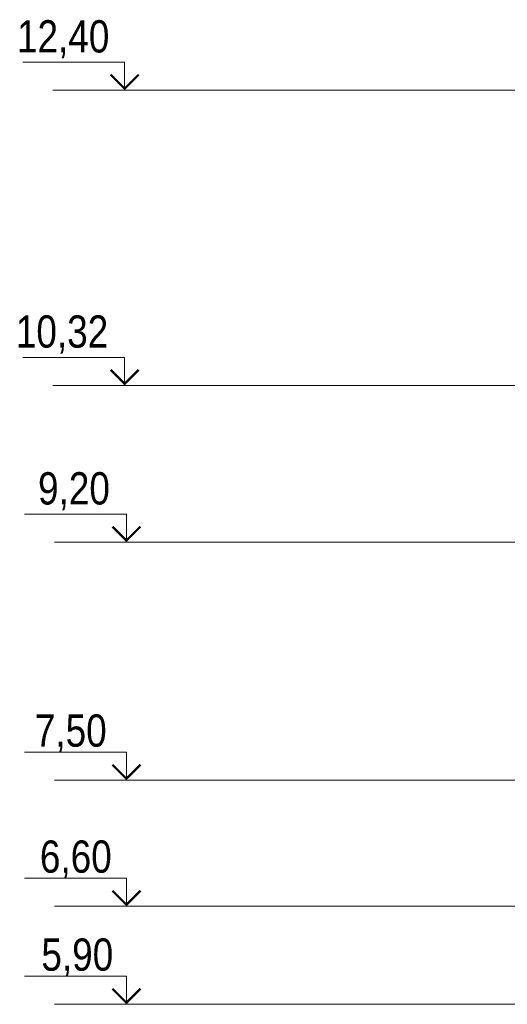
# Model space of a CAD drawing. Header units: millimetres. Extents: x -257011 to 237647566, y 2784933 to 6706507.
# Tile 102 of 256: x 9308947 to 9318722, y 5038265 to 5058015. Entities that reach past the tile are written whole.
import ezdxf

# ---------------------------------------------------------------- set-up
doc = ezdxf.new("R2010")
doc.units = ezdxf.units.MM
doc.header["$LTSCALE"] = 1000
doc.linetypes.add('HIDDEN', pattern=[0.375, 0.25, -0.125])
doc.styles.get("Standard").update_dxf_attribs({"font": 'ARIALN.TTF'})

# ---------------------------------------------------------------- blocks, each defined once
blk = doc.blocks.new('fjmhk')
at = {"lineweight": 9}
for p, q in [((10017225.5, 5086880.5, 0), (10016567.2, 5086880.5, 0)), ((10017225.5, 5084772.8, 0), (10016567.2, 5084772.8, 0)), ((10017238, 5083652.8, 0), (10016579.7, 5083652.8, 0)), ((10017238, 5081952.8, 0), (10016579.7, 5081952.8, 0)), ((10017238, 5081052.8), (10016579.7, 5081052.8)), ((10017238, 5080352.8, 0), (10016579.7, 5080352.8, 0))]:
    blk.add_line(p, q, dxfattribs=at)
at = {"color": 252, "linetype": 'HIDDEN', "lineweight": 9, "ltscale": 800}
for p, q in [((10017225.5, 5086880.5, 0), (10041452.4, 5086880.5, 0)), ((10022306.6, 5084772.8, 0), (10017225.5, 5084772.8, 0)), ((10022199.6, 5083652.8, 0), (10017238, 5083652.8, 0)), ((10022199.6, 5081952.8, 0), (10017238, 5081952.8, 0)), ((10022706.6, 5081052.8, 0), (10017238, 5081052.8, 0)), ((10022199.6, 5080352.8, 0), (10017238, 5080352.8, 0))]:
    blk.add_line(p, q, dxfattribs=at)
at = {"lineweight": 9, "elevation": 0}
for points in [[(10017079.4, 5086880.5), (10017079.4, 5087080.5), (10016352.6, 5087080.5)], [(10017079.4, 5084772.8), (10017079.4, 5084972.8), (10016352.6, 5084972.8)], [(10017092, 5083652.8), (10017092, 5083852.8), (10016365.2, 5083852.8)], [(10017092, 5081952.8), (10017092, 5082152.8), (10016365.2, 5082152.8)], [(10017092, 5080352.8), (10017092, 5080552.8), (10016365.2, 5080552.8)]]:
    blk.add_lwpolyline(points, dxfattribs=at)
at = {"lineweight": 9, "const_width": 16, "elevation": 0}
for points in [[(10017179.4, 5086991.9), (10017079.4, 5086891.9), (10016979.4, 5086991.9)], [(10017179.4, 5084884.1), (10017079.4, 5084784.1), (10016979.4, 5084884.1)], [(10017192, 5083764.1), (10017092, 5083664.1), (10016992, 5083764.1)], [(10017192, 5082064.1), (10017092, 5081964.1), (10016992, 5082064.1)], [(10017192, 5080464.1), (10017092, 5080364.1), (10016992, 5080464.1)]]:
    blk.add_lwpolyline(points, dxfattribs=at)
at = {"lineweight": 9}
blk.add_lwpolyline([(10017092, 5081052.8), (10017092, 5081252.8), (10016365.2, 5081252.8)], dxfattribs=at)
at = {"lineweight": 9, "const_width": 16}
blk.add_lwpolyline([(10017192, 5081164.1), (10017092, 5081064.1), (10016992, 5081164.1)], dxfattribs=at)
at = {"lineweight": 9}
for s, p in [('12,40', (10016311.1, 5087150.1, 0)), ('10,32', (10016302.9, 5085042.4, 0)), ('9,20', (10016461.3, 5083922.4, 0)), ('7,50', (10016438.5, 5082192.8, 0)), ('6,60', (10016474.6, 5081292.8)), ('5,90', (10016485.2, 5080592.8, 0))]:
    blk.add_text(s, height=230, dxfattribs=at).set_placement(p)

msp = doc.modelspace()

# ---------------------------------------------------------------- block references
at = {"lineweight": 50, "xscale": 2.808936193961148, "yscale": 2.808936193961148, "zscale": 2.808936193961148}
msp.add_blockref('fjmhk', (-18826286.307, -9232122.376, 0), dxfattribs=at)

doc.saveas('drawing.dxf')
